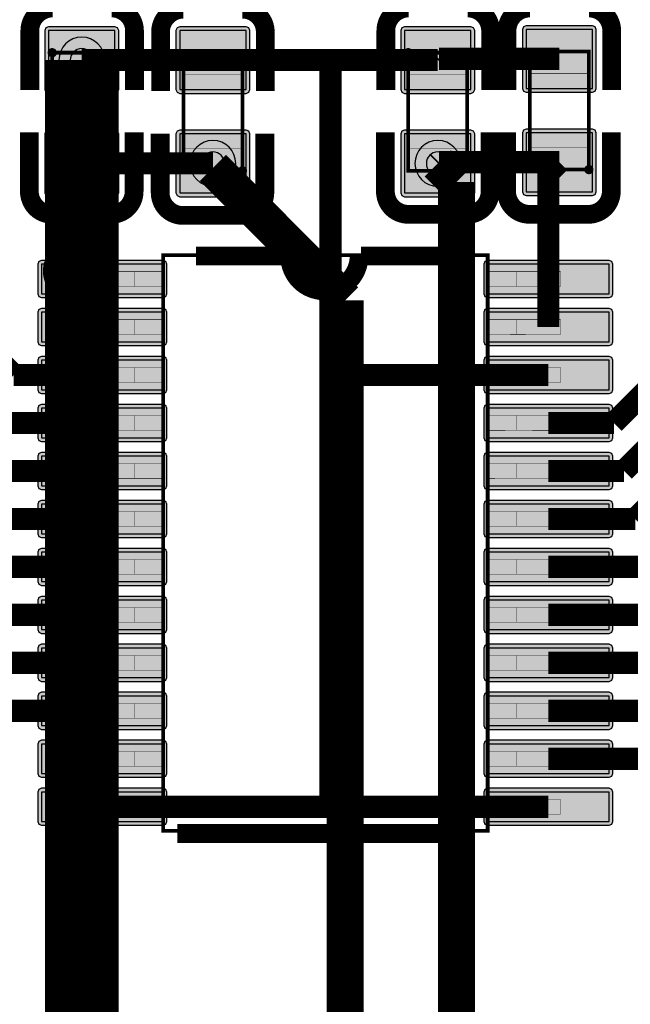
# Model space of a CAD drawing. Header units: millimetres. Extents: x -8 to 125, y -6 to 113.
# Tile 12 of 142: x 23.29 to 31.57, y 45.06 to 58.4. Entities that reach past the tile are written whole.
import ezdxf

# ---------------------------------------------------------------- set-up
doc = ezdxf.new("R2010")
doc.units = ezdxf.units.MM
for name, color, linetype, true_color in [('Component Marking Layer', 7, 'Continuous', 0x66ffcc), ('Component Shape Layer', 7, 'Continuous', 0x00cccc), ('Document Layer', 7, 'Continuous', 0xffffff), ('Hole Layer', 7, 'Continuous', 0x222222), ('Inner1', 7, 'Continuous', 0x999966), ('Multi-Layer', 7, 'Continuous', 0xc0c0c0), ('Pin Floating Layer', 7, 'Continuous', 0xff99ff), ('Pin Soldering Layer', 7, 'Continuous', 0xcc9999), ('Top Layer', 7, 'Continuous', 0xff0000), ('Top Paste Mask Layer', 7, 'Continuous', 0x808080), ('Top Silkscreen Layer', 7, 'Continuous', 0xffcc00), ('Top Solder Mask Layer', 7, 'Continuous', 0x800080)]:
    doc.layers.add(name, color=color, linetype=linetype, true_color=true_color)

msp = doc.modelspace()

# ---------------------------------------------------------------- hatches: boundary and pattern name
at = {"layer": 'Component Marking Layer'}
for points in [[(23.67, 57.95, 1), (23.79, 57.95, 1)], [(28.496, 57.95, 1), (28.616, 57.95, 1)], [(26.248, 56.35, 1), (26.368, 56.35, 1)], [(30.944, 56.366, 1), (31.064, 56.366, 1)], [(24.186, 55.208, 1), (24.306, 55.208, 1)]]:
    msp.add_hatch(color=256, dxfattribs=at).paths.add_polyline_path(points)
at = {"layer": 'Pin Floating Layer'}
for points in [[(24.844, 54.983), (24.844, 54.783), (25.244, 54.783), (25.244, 54.983)], [(30.02, 54.783), (30.02, 54.983), (29.62, 54.983), (29.62, 54.783)], [(24.844, 54.333), (24.844, 54.133), (25.244, 54.133), (25.244, 54.333)], [(30.02, 54.134), (30.02, 54.333), (29.62, 54.333), (29.62, 54.133)], [(24.844, 53.683), (24.844, 53.483), (25.244, 53.483), (25.244, 53.683)], [(30.02, 53.484), (30.02, 53.683), (29.62, 53.683), (29.62, 53.483)], [(24.844, 53.033), (24.844, 52.833), (25.244, 52.833), (25.244, 53.033)], [(30.02, 52.834), (30.02, 53.033), (29.62, 53.033), (29.62, 52.833)], [(24.844, 52.383), (24.844, 52.183), (25.244, 52.183), (25.244, 52.383)], [(30.02, 52.184), (30.02, 52.383), (29.62, 52.383), (29.62, 52.183)], [(24.844, 51.733), (24.844, 51.533), (25.244, 51.533), (25.244, 51.733)], [(30.02, 51.534), (30.02, 51.733), (29.62, 51.733), (29.62, 51.533)], [(24.844, 51.083), (24.844, 50.883), (25.244, 50.883), (25.244, 51.083)], [(30.02, 50.883), (30.02, 51.083), (29.62, 51.083), (29.62, 50.883)], [(24.844, 50.433), (24.844, 50.233), (25.244, 50.233), (25.244, 50.433)], [(30.02, 50.234), (30.02, 50.433), (29.62, 50.433), (29.62, 50.233)], [(24.844, 49.783), (24.844, 49.583), (25.244, 49.583), (25.244, 49.783)], [(30.02, 49.584), (30.02, 49.783), (29.62, 49.783), (29.62, 49.583)], [(24.844, 49.133), (24.844, 48.933), (25.244, 48.933), (25.244, 49.133)], [(30.02, 48.934), (30.02, 49.133), (29.62, 49.133), (29.62, 48.933)], [(24.844, 48.483), (24.844, 48.283), (25.244, 48.283), (25.244, 48.483)], [(30.02, 48.284), (30.02, 48.483), (29.62, 48.483), (29.62, 48.283)], [(24.844, 47.833), (24.844, 47.633), (25.244, 47.633), (25.244, 47.833)], [(30.02, 47.634), (30.02, 47.833), (29.62, 47.833), (29.62, 47.633)]]:
    msp.add_hatch(color=256, dxfattribs=at).paths.add_polyline_path(points)
at = {"layer": 'Pin Soldering Layer'}
for points in [[(23.73, 57.95), (24.53, 57.95), (24.53, 57.65), (23.73, 57.65)], [(26.308, 57.95), (25.508, 57.95), (25.508, 57.65), (26.308, 57.65)], [(28.556, 57.95), (29.356, 57.95), (29.356, 57.65), (28.556, 57.65)], [(31.004, 57.966), (30.204, 57.966), (30.204, 57.666), (31.004, 57.666)], [(23.73, 56.35), (24.53, 56.35), (24.53, 56.65), (23.73, 56.65)], [(26.308, 56.35), (25.508, 56.35), (25.508, 56.65), (26.308, 56.65)], [(28.556, 56.35), (29.356, 56.35), (29.356, 56.65), (28.556, 56.65)], [(31.004, 56.366), (30.204, 56.366), (30.204, 56.666), (31.004, 56.666)], [(24.846, 54.983), (24.846, 54.783), (24.246, 54.783), (24.246, 54.983)], [(30.018, 54.783), (30.018, 54.983), (30.618, 54.983), (30.618, 54.783)], [(24.846, 54.333), (24.846, 54.133), (24.246, 54.133), (24.246, 54.333)], [(30.018, 54.134), (30.018, 54.333), (30.618, 54.333), (30.618, 54.133)], [(24.846, 53.683), (24.846, 53.483), (24.246, 53.483), (24.246, 53.683)], [(30.018, 53.484), (30.018, 53.683), (30.618, 53.683), (30.618, 53.483)], [(24.846, 53.033), (24.846, 52.833), (24.246, 52.833), (24.246, 53.033)], [(30.018, 52.834), (30.018, 53.033), (30.618, 53.033), (30.618, 52.833)], [(24.846, 52.383), (24.846, 52.183), (24.246, 52.183), (24.246, 52.383)], [(30.018, 52.184), (30.018, 52.383), (30.618, 52.383), (30.618, 52.183)], [(24.846, 51.733), (24.846, 51.533), (24.246, 51.533), (24.246, 51.733)], [(30.018, 51.534), (30.018, 51.733), (30.618, 51.733), (30.618, 51.533)], [(24.846, 51.083), (24.846, 50.883), (24.246, 50.883), (24.246, 51.083)], [(30.018, 50.883), (30.018, 51.083), (30.618, 51.083), (30.618, 50.883)], [(24.846, 50.433), (24.846, 50.233), (24.246, 50.233), (24.246, 50.433)], [(30.018, 50.234), (30.018, 50.433), (30.618, 50.433), (30.618, 50.233)], [(24.846, 49.783), (24.846, 49.583), (24.246, 49.583), (24.246, 49.783)], [(30.018, 49.584), (30.018, 49.783), (30.618, 49.783), (30.618, 49.583)], [(24.846, 49.133), (24.846, 48.933), (24.246, 48.933), (24.246, 49.133)], [(30.018, 48.934), (30.018, 49.133), (30.618, 49.133), (30.618, 48.933)], [(24.846, 48.483), (24.846, 48.283), (24.246, 48.283), (24.246, 48.483)], [(30.018, 48.284), (30.018, 48.483), (30.618, 48.483), (30.618, 48.283)], [(24.846, 47.833), (24.846, 47.633), (24.246, 47.633), (24.246, 47.833)], [(30.018, 47.634), (30.018, 47.833), (30.618, 47.833), (30.618, 47.633)]]:
    msp.add_hatch(color=256, dxfattribs=at).paths.add_polyline_path(points)
at = {"layer": 'Top Layer'}
for points in [[(24.58, 58.25), (23.68, 58.25), (23.68, 57.45), (24.58, 57.45)], [(25.458, 57.45), (26.358, 57.45), (26.358, 58.25), (25.458, 58.25)], [(29.406, 58.25), (28.506, 58.25), (28.506, 57.45), (29.406, 57.45)], [(30.154, 57.466), (31.054, 57.466), (31.054, 58.266), (30.154, 58.266)], [(24.58, 56.85), (23.68, 56.85), (23.68, 56.05), (24.58, 56.05)], [(25.458, 56.05), (26.358, 56.05), (26.358, 56.85), (25.458, 56.85)], [(29.406, 56.85), (28.506, 56.85), (28.506, 56.05), (29.406, 56.05)], [(30.154, 56.066), (31.054, 56.066), (31.054, 56.866), (30.154, 56.866)], [(25.234, 55.083), (23.584, 55.083), (23.584, 54.683), (25.234, 54.683)], [(31.28, 55.083), (29.63, 55.083), (29.63, 54.683), (31.28, 54.683)], [(25.234, 54.433), (23.584, 54.433), (23.584, 54.033), (25.234, 54.033)], [(31.28, 54.433), (29.63, 54.433), (29.63, 54.033), (31.28, 54.033)], [(25.234, 53.783), (23.584, 53.783), (23.584, 53.383), (25.234, 53.383)], [(31.28, 53.783), (29.63, 53.783), (29.63, 53.383), (31.28, 53.383)], [(25.234, 53.133), (23.584, 53.133), (23.584, 52.733), (25.234, 52.733)], [(31.28, 53.133), (29.63, 53.133), (29.63, 52.733), (31.28, 52.733)], [(25.234, 52.483), (23.584, 52.483), (23.584, 52.083), (25.234, 52.083)], [(31.28, 52.483), (29.63, 52.483), (29.63, 52.083), (31.28, 52.083)], [(25.234, 51.833), (23.584, 51.833), (23.584, 51.433), (25.234, 51.433)], [(31.28, 51.833), (29.63, 51.833), (29.63, 51.433), (31.28, 51.433)], [(25.234, 51.183), (23.584, 51.183), (23.584, 50.783), (25.234, 50.783)], [(31.28, 51.183), (29.63, 51.183), (29.63, 50.783), (31.28, 50.783)], [(25.234, 50.533), (23.584, 50.533), (23.584, 50.133), (25.234, 50.133)], [(31.28, 50.533), (29.63, 50.533), (29.63, 50.133), (31.28, 50.133)], [(25.234, 49.883), (23.584, 49.883), (23.584, 49.483), (25.234, 49.483)], [(31.28, 49.883), (29.63, 49.883), (29.63, 49.483), (31.28, 49.483)], [(25.234, 49.233), (23.584, 49.233), (23.584, 48.833), (25.234, 48.833)], [(31.28, 49.233), (29.63, 49.233), (29.63, 48.833), (31.28, 48.833)], [(25.234, 48.583), (23.584, 48.583), (23.584, 48.183), (25.234, 48.183)], [(31.28, 48.583), (29.63, 48.583), (29.63, 48.183), (31.28, 48.183)], [(25.234, 47.933), (23.584, 47.933), (23.584, 47.533), (25.234, 47.533)], [(31.28, 47.933), (29.63, 47.933), (29.63, 47.533), (31.28, 47.533)]]:
    msp.add_hatch(color=256, dxfattribs=at).paths.add_polyline_path(points)
at = {"layer": 'Top Paste Mask Layer'}
for points in [[(24.58, 58.25), (23.68, 58.25), (23.68, 57.45), (24.58, 57.45)], [(25.458, 57.45), (26.358, 57.45), (26.358, 58.25), (25.458, 58.25)], [(29.406, 58.25), (28.506, 58.25), (28.506, 57.45), (29.406, 57.45)], [(30.154, 57.466), (31.054, 57.466), (31.054, 58.266), (30.154, 58.266)], [(24.58, 56.85), (23.68, 56.85), (23.68, 56.05), (24.58, 56.05)], [(25.458, 56.05), (26.358, 56.05), (26.358, 56.85), (25.458, 56.85)], [(29.406, 56.85), (28.506, 56.85), (28.506, 56.05), (29.406, 56.05)], [(30.154, 56.066), (31.054, 56.066), (31.054, 56.866), (30.154, 56.866)], [(25.234, 55.083), (23.584, 55.083), (23.584, 54.683), (25.234, 54.683)], [(31.28, 55.083), (29.63, 55.083), (29.63, 54.683), (31.28, 54.683)], [(25.234, 54.433), (23.584, 54.433), (23.584, 54.033), (25.234, 54.033)], [(31.28, 54.433), (29.63, 54.433), (29.63, 54.033), (31.28, 54.033)], [(25.234, 53.783), (23.584, 53.783), (23.584, 53.383), (25.234, 53.383)], [(31.28, 53.783), (29.63, 53.783), (29.63, 53.383), (31.28, 53.383)], [(25.234, 53.133), (23.584, 53.133), (23.584, 52.733), (25.234, 52.733)], [(31.28, 53.133), (29.63, 53.133), (29.63, 52.733), (31.28, 52.733)], [(25.234, 52.483), (23.584, 52.483), (23.584, 52.083), (25.234, 52.083)], [(31.28, 52.483), (29.63, 52.483), (29.63, 52.083), (31.28, 52.083)], [(25.234, 51.833), (23.584, 51.833), (23.584, 51.433), (25.234, 51.433)], [(31.28, 51.833), (29.63, 51.833), (29.63, 51.433), (31.28, 51.433)], [(25.234, 51.183), (23.584, 51.183), (23.584, 50.783), (25.234, 50.783)], [(31.28, 51.183), (29.63, 51.183), (29.63, 50.783), (31.28, 50.783)], [(25.234, 50.533), (23.584, 50.533), (23.584, 50.133), (25.234, 50.133)], [(31.28, 50.533), (29.63, 50.533), (29.63, 50.133), (31.28, 50.133)], [(25.234, 49.883), (23.584, 49.883), (23.584, 49.483), (25.234, 49.483)], [(31.28, 49.883), (29.63, 49.883), (29.63, 49.483), (31.28, 49.483)], [(25.234, 49.233), (23.584, 49.233), (23.584, 48.833), (25.234, 48.833)], [(31.28, 49.233), (29.63, 49.233), (29.63, 48.833), (31.28, 48.833)], [(25.234, 48.583), (23.584, 48.583), (23.584, 48.183), (25.234, 48.183)], [(31.28, 48.583), (29.63, 48.583), (29.63, 48.183), (31.28, 48.183)], [(25.234, 47.933), (23.584, 47.933), (23.584, 47.533), (25.234, 47.533)], [(31.28, 47.933), (29.63, 47.933), (29.63, 47.533), (31.28, 47.533)]]:
    msp.add_hatch(color=256, dxfattribs=at).paths.add_polyline_path(points)
at = {"layer": 'Top Solder Mask Layer'}
for points in [[(24.58, 58.301), (23.68, 58.301), (23.644, 58.286), (23.629, 58.25), (23.629, 57.45), (23.644, 57.414), (23.68, 57.399), (24.58, 57.399), (24.616, 57.414), (24.631, 57.45), (24.631, 58.25), (24.616, 58.286)], [(25.458, 57.399), (26.358, 57.399), (26.394, 57.414), (26.409, 57.45), (26.409, 58.25), (26.394, 58.286), (26.358, 58.301), (25.458, 58.301), (25.422, 58.286), (25.407, 58.25), (25.407, 57.45), (25.422, 57.414)], [(29.406, 58.301), (28.506, 58.301), (28.47, 58.286), (28.455, 58.25), (28.455, 57.45), (28.47, 57.414), (28.506, 57.399), (29.406, 57.399), (29.442, 57.414), (29.457, 57.45), (29.457, 58.25), (29.442, 58.286)], [(30.154, 57.415), (31.054, 57.415), (31.09, 57.43), (31.105, 57.466), (31.105, 58.266), (31.09, 58.302), (31.054, 58.316), (30.154, 58.316), (30.118, 58.302), (30.103, 58.266), (30.103, 57.466), (30.118, 57.43)], [(24.58, 56.901), (23.68, 56.901), (23.644, 56.886), (23.629, 56.85), (23.629, 56.05), (23.644, 56.014), (23.68, 55.999), (24.58, 55.999), (24.616, 56.014), (24.631, 56.05), (24.631, 56.85), (24.616, 56.886)], [(25.458, 55.999), (26.358, 55.999), (26.394, 56.014), (26.409, 56.05), (26.409, 56.85), (26.394, 56.886), (26.358, 56.901), (25.458, 56.901), (25.422, 56.886), (25.407, 56.85), (25.407, 56.05), (25.422, 56.014)], [(29.406, 56.901), (28.506, 56.901), (28.47, 56.886), (28.455, 56.85), (28.455, 56.05), (28.47, 56.014), (28.506, 55.999), (29.406, 55.999), (29.442, 56.014), (29.457, 56.05), (29.457, 56.85), (29.442, 56.886)], [(30.154, 56.015), (31.054, 56.015), (31.09, 56.03), (31.105, 56.066), (31.105, 56.866), (31.09, 56.902), (31.054, 56.916), (30.154, 56.916), (30.118, 56.902), (30.103, 56.866), (30.103, 56.066), (30.118, 56.03)], [(25.234, 55.134), (23.584, 55.134), (23.549, 55.119), (23.534, 55.083), (23.534, 54.683), (23.549, 54.647), (23.584, 54.632), (25.234, 54.632), (25.27, 54.647), (25.285, 54.683), (25.285, 55.083), (25.27, 55.119)], [(31.28, 55.134), (29.63, 55.134), (29.594, 55.119), (29.579, 55.083), (29.579, 54.683), (29.594, 54.647), (29.63, 54.632), (31.28, 54.632), (31.316, 54.647), (31.33, 54.683), (31.33, 55.083), (31.316, 55.119)], [(25.234, 54.484), (23.584, 54.484), (23.549, 54.469), (23.534, 54.433), (23.534, 54.033), (23.549, 53.997), (23.584, 53.982), (25.234, 53.982), (25.27, 53.997), (25.285, 54.033), (25.285, 54.433), (25.27, 54.469)], [(31.28, 54.484), (29.63, 54.484), (29.594, 54.469), (29.579, 54.433), (29.579, 54.033), (29.594, 53.997), (29.63, 53.982), (31.28, 53.982), (31.316, 53.997), (31.33, 54.033), (31.33, 54.433), (31.316, 54.469)], [(25.234, 53.834), (23.584, 53.834), (23.549, 53.819), (23.534, 53.783), (23.534, 53.383), (23.549, 53.347), (23.584, 53.332), (25.234, 53.332), (25.27, 53.347), (25.285, 53.383), (25.285, 53.783), (25.27, 53.819)], [(31.28, 53.834), (29.63, 53.834), (29.594, 53.819), (29.579, 53.783), (29.579, 53.383), (29.594, 53.347), (29.63, 53.332), (31.28, 53.332), (31.316, 53.347), (31.33, 53.383), (31.33, 53.783), (31.316, 53.819)], [(25.234, 53.184), (23.584, 53.184), (23.549, 53.169), (23.534, 53.133), (23.534, 52.733), (23.549, 52.697), (23.584, 52.682), (25.234, 52.682), (25.27, 52.697), (25.285, 52.733), (25.285, 53.133), (25.27, 53.169)], [(31.28, 53.184), (29.63, 53.184), (29.594, 53.169), (29.579, 53.133), (29.579, 52.733), (29.594, 52.697), (29.63, 52.682), (31.28, 52.682), (31.316, 52.697), (31.33, 52.733), (31.33, 53.133), (31.316, 53.169)], [(25.234, 52.534), (23.584, 52.534), (23.549, 52.519), (23.534, 52.483), (23.534, 52.083), (23.549, 52.047), (23.584, 52.032), (25.234, 52.032), (25.27, 52.047), (25.285, 52.083), (25.285, 52.483), (25.27, 52.519)], [(31.28, 52.534), (29.63, 52.534), (29.594, 52.519), (29.579, 52.483), (29.579, 52.083), (29.594, 52.047), (29.63, 52.032), (31.28, 52.032), (31.316, 52.047), (31.33, 52.083), (31.33, 52.483), (31.316, 52.519)], [(25.234, 51.884), (23.584, 51.884), (23.549, 51.869), (23.534, 51.833), (23.534, 51.433), (23.549, 51.397), (23.584, 51.382), (25.234, 51.382), (25.27, 51.397), (25.285, 51.433), (25.285, 51.833), (25.27, 51.869)], [(31.28, 51.884), (29.63, 51.884), (29.594, 51.869), (29.579, 51.833), (29.579, 51.433), (29.594, 51.397), (29.63, 51.382), (31.28, 51.382), (31.316, 51.397), (31.33, 51.433), (31.33, 51.833), (31.316, 51.869)], [(25.234, 51.234), (23.584, 51.234), (23.549, 51.219), (23.534, 51.183), (23.534, 50.783), (23.549, 50.747), (23.584, 50.732), (25.234, 50.732), (25.27, 50.747), (25.285, 50.783), (25.285, 51.183), (25.27, 51.219)], [(31.28, 51.234), (29.63, 51.234), (29.594, 51.219), (29.579, 51.183), (29.579, 50.783), (29.594, 50.747), (29.63, 50.732), (31.28, 50.732), (31.316, 50.747), (31.33, 50.783), (31.33, 51.183), (31.316, 51.219)], [(25.234, 50.584), (23.584, 50.584), (23.549, 50.569), (23.534, 50.533), (23.534, 50.133), (23.549, 50.097), (23.584, 50.082), (25.234, 50.082), (25.27, 50.097), (25.285, 50.133), (25.285, 50.533), (25.27, 50.569)], [(31.28, 50.584), (29.63, 50.584), (29.594, 50.569), (29.579, 50.533), (29.579, 50.133), (29.594, 50.097), (29.63, 50.082), (31.28, 50.082), (31.316, 50.097), (31.33, 50.133), (31.33, 50.533), (31.316, 50.569)], [(25.234, 49.934), (23.584, 49.934), (23.549, 49.919), (23.534, 49.883), (23.534, 49.483), (23.549, 49.447), (23.584, 49.432), (25.234, 49.432), (25.27, 49.447), (25.285, 49.483), (25.285, 49.883), (25.27, 49.919)], [(31.28, 49.934), (29.63, 49.934), (29.594, 49.919), (29.579, 49.883), (29.579, 49.483), (29.594, 49.447), (29.63, 49.432), (31.28, 49.432), (31.316, 49.447), (31.33, 49.483), (31.33, 49.883), (31.316, 49.919)], [(25.234, 49.284), (23.584, 49.284), (23.549, 49.269), (23.534, 49.233), (23.534, 48.833), (23.549, 48.797), (23.584, 48.782), (25.234, 48.782), (25.27, 48.797), (25.285, 48.833), (25.285, 49.233), (25.27, 49.269)], [(31.28, 49.284), (29.63, 49.284), (29.594, 49.269), (29.579, 49.233), (29.579, 48.833), (29.594, 48.797), (29.63, 48.782), (31.28, 48.782), (31.316, 48.797), (31.33, 48.833), (31.33, 49.233), (31.316, 49.269)], [(25.234, 48.634), (23.584, 48.634), (23.549, 48.619), (23.534, 48.583), (23.534, 48.183), (23.549, 48.147), (23.584, 48.132), (25.234, 48.132), (25.27, 48.147), (25.285, 48.183), (25.285, 48.583), (25.27, 48.619)], [(31.28, 48.634), (29.63, 48.634), (29.594, 48.619), (29.579, 48.583), (29.579, 48.183), (29.594, 48.147), (29.63, 48.132), (31.28, 48.132), (31.316, 48.147), (31.33, 48.183), (31.33, 48.583), (31.316, 48.619)], [(25.234, 47.984), (23.584, 47.984), (23.549, 47.969), (23.534, 47.933), (23.534, 47.533), (23.549, 47.497), (23.584, 47.482), (25.234, 47.482), (25.27, 47.497), (25.285, 47.533), (25.285, 47.933), (25.27, 47.969)], [(31.28, 47.984), (29.63, 47.984), (29.594, 47.969), (29.579, 47.933), (29.579, 47.533), (29.594, 47.497), (29.63, 47.482), (31.28, 47.482), (31.316, 47.497), (31.33, 47.533), (31.33, 47.933), (31.316, 47.969)]]:
    msp.add_hatch(color=256, dxfattribs=at).paths.add_polyline_path(points)

# ---------------------------------------------------------------- linework, layer by layer
at = {"layer": 'Component Marking Layer', "const_width": 0.00508}
for points in [[(23.67, 57.95, 1), (23.79, 57.95, 1)], [(28.496, 57.95, 1), (28.616, 57.95, 1)], [(26.248, 56.35, 1), (26.368, 56.35, 1)], [(30.944, 56.366, 1), (31.064, 56.366, 1)], [(24.186, 55.208, 1), (24.306, 55.208, 1)]]:
    msp.add_lwpolyline(points, format="xyb", close=True, dxfattribs=at)
at = {"layer": 'Component Shape Layer', "const_width": 0.0508}
for points in [[(23.73, 57.95), (24.53, 57.95), (24.53, 56.35), (23.73, 56.35)], [(23.73, 57.95), (24.53, 57.95), (24.53, 56.35), (23.73, 56.35)], [(26.308, 56.35), (25.508, 56.35), (25.508, 57.95), (26.308, 57.95)], [(26.308, 56.35), (25.508, 56.35), (25.508, 57.95), (26.308, 57.95)], [(28.556, 57.95), (29.356, 57.95), (29.356, 56.35), (28.556, 56.35)], [(28.556, 57.95), (29.356, 57.95), (29.356, 56.35), (28.556, 56.35)], [(31.004, 56.366), (30.204, 56.366), (30.204, 57.966), (31.004, 57.966)], [(31.004, 56.366), (30.204, 56.366), (30.204, 57.966), (31.004, 57.966)], [(29.632, 55.208), (29.632, 47.408), (25.232, 47.408), (25.232, 55.208)], [(29.632, 55.208), (29.632, 47.408), (25.232, 47.408), (25.232, 55.208)]]:
    msp.add_lwpolyline(points, close=True, dxfattribs=at)
at = {"layer": 'Document Layer', "const_width": 0.4}
msp.add_lwpolyline([(23.803, 54.991, 1), (24.203, 54.991, 1)], format="xyb", close=True, dxfattribs=at)
msp.add_lwpolyline([(23.803, 54.991, 1), (24.203, 54.991, 1)], format="xyb", close=True, dxfattribs=at)
at = {"layer": 'Hole Layer'}
for points in [[(23.975, 57.85, 1), (24.285, 57.85, 1)], [(25.753, 56.45, 1), (26.063, 56.45, 1)], [(28.801, 56.45, 1), (29.111, 56.45, 1)]]:
    msp.add_lwpolyline(points, format="xyb", close=True, dxfattribs=at)
at = {"layer": 'Inner1'}
for points, const_width in [([(24.13, 40.386), (24.13, 57.85)], 1), ([(28.956, 56.45), (29.21, 56.196)], 0.5), ([(27.702, 54.594), (25.908, 56.388)], 0.5), ([(29.21, 38.983), (29.21, 56.196)], 0.5), ([(27.702, 39.031), (27.702, 54.594)], 0.5)]:
    msp.add_lwpolyline(points, dxfattribs=dict(at, const_width=const_width))
at = {"layer": 'Multi-Layer'}
for points in [[(23.82, 57.85, 1), (24.44, 57.85, 1)], [(25.598, 56.45, 1), (26.218, 56.45, 1)], [(28.646, 56.45, 1), (29.266, 56.45, 1)]]:
    msp.add_lwpolyline(points, format="xyb", close=True, dxfattribs=at)
at = {"layer": 'Pin Floating Layer', "const_width": 0.00508}
for points in [[(24.844, 54.983), (24.844, 54.783), (25.244, 54.783), (25.244, 54.983)], [(24.844, 54.983), (24.844, 54.783), (25.244, 54.783), (25.244, 54.983)], [(30.02, 54.783), (30.02, 54.983), (29.62, 54.983), (29.62, 54.783)], [(30.02, 54.783), (30.02, 54.983), (29.62, 54.983), (29.62, 54.783)], [(24.844, 54.333), (24.844, 54.133), (25.244, 54.133), (25.244, 54.333)], [(24.844, 54.333), (24.844, 54.133), (25.244, 54.133), (25.244, 54.333)], [(30.02, 54.134), (30.02, 54.333), (29.62, 54.333), (29.62, 54.133)], [(30.02, 54.134), (30.02, 54.333), (29.62, 54.333), (29.62, 54.133)], [(24.844, 53.683), (24.844, 53.483), (25.244, 53.483), (25.244, 53.683)], [(24.844, 53.683), (24.844, 53.483), (25.244, 53.483), (25.244, 53.683)], [(30.02, 53.484), (30.02, 53.683), (29.62, 53.683), (29.62, 53.483)], [(30.02, 53.484), (30.02, 53.683), (29.62, 53.683), (29.62, 53.483)], [(24.844, 53.033), (24.844, 52.833), (25.244, 52.833), (25.244, 53.033)], [(24.844, 53.033), (24.844, 52.833), (25.244, 52.833), (25.244, 53.033)], [(30.02, 52.834), (30.02, 53.033), (29.62, 53.033), (29.62, 52.833)], [(30.02, 52.834), (30.02, 53.033), (29.62, 53.033), (29.62, 52.833)], [(24.844, 52.383), (24.844, 52.183), (25.244, 52.183), (25.244, 52.383)], [(24.844, 52.383), (24.844, 52.183), (25.244, 52.183), (25.244, 52.383)], [(30.02, 52.184), (30.02, 52.383), (29.62, 52.383), (29.62, 52.183)], [(30.02, 52.184), (30.02, 52.383), (29.62, 52.383), (29.62, 52.183)], [(24.844, 51.733), (24.844, 51.533), (25.244, 51.533), (25.244, 51.733)], [(24.844, 51.733), (24.844, 51.533), (25.244, 51.533), (25.244, 51.733)], [(30.02, 51.534), (30.02, 51.733), (29.62, 51.733), (29.62, 51.533)], [(30.02, 51.534), (30.02, 51.733), (29.62, 51.733), (29.62, 51.533)], [(24.844, 51.083), (24.844, 50.883), (25.244, 50.883), (25.244, 51.083)], [(24.844, 51.083), (24.844, 50.883), (25.244, 50.883), (25.244, 51.083)], [(30.02, 50.883), (30.02, 51.083), (29.62, 51.083), (29.62, 50.883)], [(30.02, 50.883), (30.02, 51.083), (29.62, 51.083), (29.62, 50.883)], [(24.844, 50.433), (24.844, 50.233), (25.244, 50.233), (25.244, 50.433)], [(24.844, 50.433), (24.844, 50.233), (25.244, 50.233), (25.244, 50.433)], [(30.02, 50.234), (30.02, 50.433), (29.62, 50.433), (29.62, 50.233)], [(30.02, 50.234), (30.02, 50.433), (29.62, 50.433), (29.62, 50.233)], [(24.844, 49.783), (24.844, 49.583), (25.244, 49.583), (25.244, 49.783)], [(24.844, 49.783), (24.844, 49.583), (25.244, 49.583), (25.244, 49.783)], [(30.02, 49.584), (30.02, 49.783), (29.62, 49.783), (29.62, 49.583)], [(30.02, 49.584), (30.02, 49.783), (29.62, 49.783), (29.62, 49.583)], [(24.844, 49.133), (24.844, 48.933), (25.244, 48.933), (25.244, 49.133)], [(24.844, 49.133), (24.844, 48.933), (25.244, 48.933), (25.244, 49.133)], [(30.02, 48.934), (30.02, 49.133), (29.62, 49.133), (29.62, 48.933)], [(30.02, 48.934), (30.02, 49.133), (29.62, 49.133), (29.62, 48.933)], [(24.844, 48.483), (24.844, 48.283), (25.244, 48.283), (25.244, 48.483)], [(24.844, 48.483), (24.844, 48.283), (25.244, 48.283), (25.244, 48.483)], [(30.02, 48.284), (30.02, 48.483), (29.62, 48.483), (29.62, 48.283)], [(30.02, 48.284), (30.02, 48.483), (29.62, 48.483), (29.62, 48.283)], [(24.844, 47.833), (24.844, 47.633), (25.244, 47.633), (25.244, 47.833)], [(24.844, 47.833), (24.844, 47.633), (25.244, 47.633), (25.244, 47.833)], [(30.02, 47.634), (30.02, 47.833), (29.62, 47.833), (29.62, 47.633)], [(30.02, 47.634), (30.02, 47.833), (29.62, 47.833), (29.62, 47.633)]]:
    msp.add_lwpolyline(points, close=True, dxfattribs=at)
at = {"layer": 'Pin Soldering Layer', "const_width": 0.00508}
for points in [[(23.73, 57.95), (24.53, 57.95), (24.53, 57.65), (23.73, 57.65)], [(23.73, 57.95), (24.53, 57.95), (24.53, 57.65), (23.73, 57.65)], [(26.308, 57.95), (25.508, 57.95), (25.508, 57.65), (26.308, 57.65)], [(26.308, 57.95), (25.508, 57.95), (25.508, 57.65), (26.308, 57.65)], [(28.556, 57.95), (29.356, 57.95), (29.356, 57.65), (28.556, 57.65)], [(28.556, 57.95), (29.356, 57.95), (29.356, 57.65), (28.556, 57.65)], [(31.004, 57.966), (30.204, 57.966), (30.204, 57.666), (31.004, 57.666)], [(31.004, 57.966), (30.204, 57.966), (30.204, 57.666), (31.004, 57.666)], [(23.73, 56.35), (24.53, 56.35), (24.53, 56.65), (23.73, 56.65)], [(23.73, 56.35), (24.53, 56.35), (24.53, 56.65), (23.73, 56.65)], [(26.308, 56.35), (25.508, 56.35), (25.508, 56.65), (26.308, 56.65)], [(26.308, 56.35), (25.508, 56.35), (25.508, 56.65), (26.308, 56.65)], [(28.556, 56.35), (29.356, 56.35), (29.356, 56.65), (28.556, 56.65)], [(28.556, 56.35), (29.356, 56.35), (29.356, 56.65), (28.556, 56.65)], [(31.004, 56.366), (30.204, 56.366), (30.204, 56.666), (31.004, 56.666)], [(31.004, 56.366), (30.204, 56.366), (30.204, 56.666), (31.004, 56.666)], [(24.846, 54.983), (24.846, 54.783), (24.246, 54.783), (24.246, 54.983)], [(24.846, 54.983), (24.846, 54.783), (24.246, 54.783), (24.246, 54.983)], [(30.018, 54.783), (30.018, 54.983), (30.618, 54.983), (30.618, 54.783)], [(30.018, 54.783), (30.018, 54.983), (30.618, 54.983), (30.618, 54.783)], [(24.846, 54.333), (24.846, 54.133), (24.246, 54.133), (24.246, 54.333)], [(24.846, 54.333), (24.846, 54.133), (24.246, 54.133), (24.246, 54.333)], [(30.018, 54.134), (30.018, 54.333), (30.618, 54.333), (30.618, 54.133)], [(30.018, 54.134), (30.018, 54.333), (30.618, 54.333), (30.618, 54.133)], [(24.846, 53.683), (24.846, 53.483), (24.246, 53.483), (24.246, 53.683)], [(24.846, 53.683), (24.846, 53.483), (24.246, 53.483), (24.246, 53.683)], [(30.018, 53.484), (30.018, 53.683), (30.618, 53.683), (30.618, 53.483)], [(30.018, 53.484), (30.018, 53.683), (30.618, 53.683), (30.618, 53.483)], [(24.846, 53.033), (24.846, 52.833), (24.246, 52.833), (24.246, 53.033)], [(24.846, 53.033), (24.846, 52.833), (24.246, 52.833), (24.246, 53.033)], [(30.018, 52.834), (30.018, 53.033), (30.618, 53.033), (30.618, 52.833)], [(30.018, 52.834), (30.018, 53.033), (30.618, 53.033), (30.618, 52.833)], [(24.846, 52.383), (24.846, 52.183), (24.246, 52.183), (24.246, 52.383)], [(24.846, 52.383), (24.846, 52.183), (24.246, 52.183), (24.246, 52.383)], [(30.018, 52.184), (30.018, 52.383), (30.618, 52.383), (30.618, 52.183)], [(30.018, 52.184), (30.018, 52.383), (30.618, 52.383), (30.618, 52.183)], [(24.846, 51.733), (24.846, 51.533), (24.246, 51.533), (24.246, 51.733)], [(24.846, 51.733), (24.846, 51.533), (24.246, 51.533), (24.246, 51.733)], [(30.018, 51.534), (30.018, 51.733), (30.618, 51.733), (30.618, 51.533)], [(30.018, 51.534), (30.018, 51.733), (30.618, 51.733), (30.618, 51.533)], [(24.846, 51.083), (24.846, 50.883), (24.246, 50.883), (24.246, 51.083)], [(24.846, 51.083), (24.846, 50.883), (24.246, 50.883), (24.246, 51.083)], [(30.018, 50.883), (30.018, 51.083), (30.618, 51.083), (30.618, 50.883)], [(30.018, 50.883), (30.018, 51.083), (30.618, 51.083), (30.618, 50.883)], [(24.846, 50.433), (24.846, 50.233), (24.246, 50.233), (24.246, 50.433)], [(24.846, 50.433), (24.846, 50.233), (24.246, 50.233), (24.246, 50.433)], [(30.018, 50.234), (30.018, 50.433), (30.618, 50.433), (30.618, 50.233)], [(30.018, 50.234), (30.018, 50.433), (30.618, 50.433), (30.618, 50.233)], [(24.846, 49.783), (24.846, 49.583), (24.246, 49.583), (24.246, 49.783)], [(24.846, 49.783), (24.846, 49.583), (24.246, 49.583), (24.246, 49.783)], [(30.018, 49.584), (30.018, 49.783), (30.618, 49.783), (30.618, 49.583)], [(30.018, 49.584), (30.018, 49.783), (30.618, 49.783), (30.618, 49.583)], [(24.846, 49.133), (24.846, 48.933), (24.246, 48.933), (24.246, 49.133)], [(24.846, 49.133), (24.846, 48.933), (24.246, 48.933), (24.246, 49.133)], [(30.018, 48.934), (30.018, 49.133), (30.618, 49.133), (30.618, 48.933)], [(30.018, 48.934), (30.018, 49.133), (30.618, 49.133), (30.618, 48.933)], [(24.846, 48.483), (24.846, 48.283), (24.246, 48.283), (24.246, 48.483)], [(24.846, 48.483), (24.846, 48.283), (24.246, 48.283), (24.246, 48.483)], [(30.018, 48.284), (30.018, 48.483), (30.618, 48.483), (30.618, 48.283)], [(30.018, 48.284), (30.018, 48.483), (30.618, 48.483), (30.618, 48.283)], [(24.846, 47.833), (24.846, 47.633), (24.246, 47.633), (24.246, 47.833)], [(24.846, 47.833), (24.846, 47.633), (24.246, 47.633), (24.246, 47.833)], [(30.018, 47.634), (30.018, 47.833), (30.618, 47.833), (30.618, 47.633)], [(30.018, 47.634), (30.018, 47.833), (30.618, 47.833), (30.618, 47.633)]]:
    msp.add_lwpolyline(points, close=True, dxfattribs=at)
at = {"layer": 'Top Layer'}
for points in [[(24.58, 58.25), (23.68, 58.25), (23.68, 57.45), (24.58, 57.45)], [(25.458, 57.45), (26.358, 57.45), (26.358, 58.25), (25.458, 58.25)], [(29.406, 58.25), (28.506, 58.25), (28.506, 57.45), (29.406, 57.45)], [(30.154, 57.466), (31.054, 57.466), (31.054, 58.266), (30.154, 58.266)], [(24.58, 56.85), (23.68, 56.85), (23.68, 56.05), (24.58, 56.05)], [(25.458, 56.05), (26.358, 56.05), (26.358, 56.85), (25.458, 56.85)], [(29.406, 56.85), (28.506, 56.85), (28.506, 56.05), (29.406, 56.05)], [(30.154, 56.066), (31.054, 56.066), (31.054, 56.866), (30.154, 56.866)], [(25.234, 55.083), (23.584, 55.083), (23.584, 54.683), (25.234, 54.683)], [(31.28, 55.083), (29.63, 55.083), (29.63, 54.683), (31.28, 54.683)], [(25.234, 54.433), (23.584, 54.433), (23.584, 54.033), (25.234, 54.033)], [(31.28, 54.433), (29.63, 54.433), (29.63, 54.033), (31.28, 54.033)], [(25.234, 53.783), (23.584, 53.783), (23.584, 53.383), (25.234, 53.383)], [(31.28, 53.783), (29.63, 53.783), (29.63, 53.383), (31.28, 53.383)], [(25.234, 53.133), (23.584, 53.133), (23.584, 52.733), (25.234, 52.733)], [(31.28, 53.133), (29.63, 53.133), (29.63, 52.733), (31.28, 52.733)], [(25.234, 52.483), (23.584, 52.483), (23.584, 52.083), (25.234, 52.083)], [(31.28, 52.483), (29.63, 52.483), (29.63, 52.083), (31.28, 52.083)], [(25.234, 51.833), (23.584, 51.833), (23.584, 51.433), (25.234, 51.433)], [(31.28, 51.833), (29.63, 51.833), (29.63, 51.433), (31.28, 51.433)], [(25.234, 51.183), (23.584, 51.183), (23.584, 50.783), (25.234, 50.783)], [(31.28, 51.183), (29.63, 51.183), (29.63, 50.783), (31.28, 50.783)], [(25.234, 50.533), (23.584, 50.533), (23.584, 50.133), (25.234, 50.133)], [(31.28, 50.533), (29.63, 50.533), (29.63, 50.133), (31.28, 50.133)], [(25.234, 49.883), (23.584, 49.883), (23.584, 49.483), (25.234, 49.483)], [(31.28, 49.883), (29.63, 49.883), (29.63, 49.483), (31.28, 49.483)], [(25.234, 49.233), (23.584, 49.233), (23.584, 48.833), (25.234, 48.833)], [(31.28, 49.233), (29.63, 49.233), (29.63, 48.833), (31.28, 48.833)], [(25.234, 48.583), (23.584, 48.583), (23.584, 48.183), (25.234, 48.183)], [(31.28, 48.583), (29.63, 48.583), (29.63, 48.183), (31.28, 48.183)], [(25.234, 47.933), (23.584, 47.933), (23.584, 47.533), (25.234, 47.533)], [(31.28, 47.933), (29.63, 47.933), (29.63, 47.533), (31.28, 47.533)]]:
    msp.add_lwpolyline(points, close=True, dxfattribs=at)
at = {"layer": 'Top Layer', "const_width": 0.3}
for points in [[(25.908, 57.85), (24.13, 57.85)], [(25.908, 57.85), (27.501, 57.85)], [(27.501, 57.85), (28.956, 57.85)], [(27.501, 57.85), (27.501, 53.626)], [(28.972, 57.866), (28.956, 57.85)], [(30.604, 57.866), (28.972, 57.866)], [(25.908, 56.45), (24.13, 56.45)], [(24.13, 55.162), (24.13, 56.45)], [(28.972, 56.466), (28.956, 56.45)], [(30.604, 56.466), (28.972, 56.466)], [(30.455, 56.316), (30.604, 56.466)], [(30.455, 54.883), (30.455, 56.316)], [(21.59, 55.202), (23.209, 53.583)], [(24.409, 54.883), (24.13, 55.162)], [(24.409, 54.233), (24.409, 54.883)], [(30.455, 54.233), (30.455, 54.883)], [(34.103, 54.102), (31.633, 51.633)], [(31.343, 52.933), (32.258, 53.848)], [(31.48, 52.283), (33.02, 53.823)], [(27.544, 53.583), (27.501, 53.626)], [(27.501, 53.626), (27.501, 47.764)], [(23.209, 53.583), (24.409, 53.583)], [(30.455, 53.583), (27.544, 53.583)], [(22.505, 52.933), (24.409, 52.933)], [(30.455, 52.933), (31.343, 52.933)], [(22.139, 52.283), (24.409, 52.283)], [(30.455, 52.283), (31.48, 52.283)], [(21.336, 51.633), (24.409, 51.633)], [(31.633, 51.633), (30.455, 51.633)], [(19.874, 50.983), (24.409, 50.983)], [(30.455, 50.983), (32.187, 50.983)], [(21.368, 50.333), (24.409, 50.333)], [(30.455, 50.333), (33.02, 50.333)], [(22.251, 49.683), (24.409, 49.683)], [(34.899, 49.683), (30.455, 49.683)], [(22.871, 49.033), (24.409, 49.033)], [(30.455, 49.033), (33.009, 49.033)], [(24.409, 47.733), (24.409, 48.383)], [(30.455, 48.383), (32.004, 48.383)], [(27.501, 47.764), (27.47, 47.733)], [(24.409, 47.733), (27.47, 47.733)], [(30.455, 47.733), (27.47, 47.733)]]:
    msp.add_lwpolyline(points, dxfattribs=at)
at = {"layer": 'Top Paste Mask Layer'}
for points in [[(24.58, 58.25), (23.68, 58.25), (23.68, 57.45), (24.58, 57.45)], [(25.458, 57.45), (26.358, 57.45), (26.358, 58.25), (25.458, 58.25)], [(29.406, 58.25), (28.506, 58.25), (28.506, 57.45), (29.406, 57.45)], [(30.154, 57.466), (31.054, 57.466), (31.054, 58.266), (30.154, 58.266)], [(24.58, 56.85), (23.68, 56.85), (23.68, 56.05), (24.58, 56.05)], [(25.458, 56.05), (26.358, 56.05), (26.358, 56.85), (25.458, 56.85)], [(29.406, 56.85), (28.506, 56.85), (28.506, 56.05), (29.406, 56.05)], [(30.154, 56.066), (31.054, 56.066), (31.054, 56.866), (30.154, 56.866)], [(25.234, 55.083), (23.584, 55.083), (23.584, 54.683), (25.234, 54.683)], [(31.28, 55.083), (29.63, 55.083), (29.63, 54.683), (31.28, 54.683)], [(25.234, 54.433), (23.584, 54.433), (23.584, 54.033), (25.234, 54.033)], [(31.28, 54.433), (29.63, 54.433), (29.63, 54.033), (31.28, 54.033)], [(25.234, 53.783), (23.584, 53.783), (23.584, 53.383), (25.234, 53.383)], [(31.28, 53.783), (29.63, 53.783), (29.63, 53.383), (31.28, 53.383)], [(25.234, 53.133), (23.584, 53.133), (23.584, 52.733), (25.234, 52.733)], [(31.28, 53.133), (29.63, 53.133), (29.63, 52.733), (31.28, 52.733)], [(25.234, 52.483), (23.584, 52.483), (23.584, 52.083), (25.234, 52.083)], [(31.28, 52.483), (29.63, 52.483), (29.63, 52.083), (31.28, 52.083)], [(25.234, 51.833), (23.584, 51.833), (23.584, 51.433), (25.234, 51.433)], [(31.28, 51.833), (29.63, 51.833), (29.63, 51.433), (31.28, 51.433)], [(25.234, 51.183), (23.584, 51.183), (23.584, 50.783), (25.234, 50.783)], [(31.28, 51.183), (29.63, 51.183), (29.63, 50.783), (31.28, 50.783)], [(25.234, 50.533), (23.584, 50.533), (23.584, 50.133), (25.234, 50.133)], [(31.28, 50.533), (29.63, 50.533), (29.63, 50.133), (31.28, 50.133)], [(25.234, 49.883), (23.584, 49.883), (23.584, 49.483), (25.234, 49.483)], [(31.28, 49.883), (29.63, 49.883), (29.63, 49.483), (31.28, 49.483)], [(25.234, 49.233), (23.584, 49.233), (23.584, 48.833), (25.234, 48.833)], [(31.28, 49.233), (29.63, 49.233), (29.63, 48.833), (31.28, 48.833)], [(25.234, 48.583), (23.584, 48.583), (23.584, 48.183), (25.234, 48.183)], [(31.28, 48.583), (29.63, 48.583), (29.63, 48.183), (31.28, 48.183)], [(25.234, 47.933), (23.584, 47.933), (23.584, 47.533), (25.234, 47.533)], [(31.28, 47.933), (29.63, 47.933), (29.63, 47.533), (31.28, 47.533)]]:
    msp.add_lwpolyline(points, close=True, dxfattribs=at)
at = {"layer": 'Top Silkscreen Layer', "const_width": 0.254}
for points in [[(23.426, 58.246, -0.414239), (23.736, 58.556)], [(23.426, 58.246, -0.414239), (23.736, 58.556)], [(24.536, 58.556, -0.414214), (24.845, 58.246)], [(24.536, 58.556, -0.414214), (24.845, 58.246)], [(25.198, 58.23, -0.414239), (25.508, 58.54)], [(25.198, 58.23, -0.414239), (25.508, 58.54)], [(26.308, 58.54, -0.414214), (26.618, 58.23)], [(26.308, 58.54, -0.414214), (26.618, 58.23)], [(28.252, 58.246, -0.414239), (28.562, 58.556)], [(28.252, 58.246, -0.414239), (28.562, 58.556)], [(29.362, 58.556, -0.414214), (29.672, 58.246)], [(29.362, 58.556, -0.414214), (29.672, 58.246)], [(29.894, 58.246, -0.414239), (30.204, 58.556)], [(29.894, 58.246, -0.414239), (30.204, 58.556)], [(31.004, 58.556, -0.414214), (31.314, 58.246)], [(31.004, 58.556, -0.414214), (31.314, 58.246)], [(23.73, 55.76, -0.414214), (23.42, 56.07)], [(23.73, 55.76, -0.414214), (23.42, 56.07)], [(24.84, 56.07, -0.414239), (24.53, 55.76)], [(24.84, 56.07, -0.414239), (24.53, 55.76)], [(25.502, 55.745, -0.414214), (25.193, 56.054)], [(25.502, 55.745, -0.414214), (25.193, 56.054)], [(26.612, 56.054, -0.414239), (26.302, 55.745)], [(26.612, 56.054, -0.414239), (26.302, 55.745)], [(28.556, 55.76, -0.414214), (28.246, 56.07)], [(28.556, 55.76, -0.414214), (28.246, 56.07)], [(29.666, 56.07, -0.414239), (29.356, 55.76)], [(29.666, 56.07, -0.414239), (29.356, 55.76)], [(30.198, 55.76, -0.414214), (29.889, 56.07)], [(30.198, 55.76, -0.414214), (29.889, 56.07)], [(31.308, 56.07, -0.414239), (30.998, 55.76)], [(31.308, 56.07, -0.414239), (30.998, 55.76)], [(27.889, 55.194, -1), (26.949, 55.194)], [(27.889, 55.194, -1), (26.949, 55.194)]]:
    msp.add_lwpolyline(points, format="xyb", dxfattribs=at)
for points in [[(23.426, 57.446), (23.426, 58.246)], [(23.426, 57.446), (23.426, 58.246)], [(24.845, 57.446), (24.845, 58.246)], [(24.845, 57.446), (24.845, 58.246)], [(25.198, 57.43), (25.198, 58.23)], [(25.198, 57.43), (25.198, 58.23)], [(26.618, 57.43), (26.618, 58.23)], [(26.618, 57.43), (26.618, 58.23)], [(28.252, 57.446), (28.252, 58.246)], [(28.252, 57.446), (28.252, 58.246)], [(29.672, 57.446), (29.672, 58.246)], [(29.672, 57.446), (29.672, 58.246)], [(29.894, 57.446), (29.894, 58.246)], [(29.894, 57.446), (29.894, 58.246)], [(31.314, 57.446), (31.314, 58.246)], [(31.314, 57.446), (31.314, 58.246)], [(23.42, 56.87), (23.42, 56.07)], [(23.42, 56.87), (23.42, 56.07)], [(24.84, 56.87), (24.84, 56.07)], [(24.84, 56.87), (24.84, 56.07)], [(25.193, 56.854), (25.193, 56.054)], [(25.193, 56.854), (25.193, 56.054)], [(26.612, 56.854), (26.612, 56.054)], [(26.612, 56.854), (26.612, 56.054)], [(28.246, 56.87), (28.246, 56.07)], [(28.246, 56.87), (28.246, 56.07)], [(29.666, 56.87), (29.666, 56.07)], [(29.666, 56.87), (29.666, 56.07)], [(29.889, 56.87), (29.889, 56.07)], [(29.889, 56.87), (29.889, 56.07)], [(31.308, 56.87), (31.308, 56.07)], [(31.308, 56.87), (31.308, 56.07)], [(24.53, 55.76), (23.73, 55.76)], [(24.53, 55.76), (23.73, 55.76)], [(25.502, 55.745), (26.302, 55.745)], [(25.502, 55.745), (26.302, 55.745)], [(29.356, 55.76), (28.556, 55.76)], [(29.356, 55.76), (28.556, 55.76)], [(30.198, 55.76), (30.998, 55.76)], [(30.198, 55.76), (30.998, 55.76)], [(25.679, 55.194), (26.949, 55.194)], [(25.679, 55.194), (26.949, 55.194)], [(27.915, 55.194), (29.185, 55.194)], [(27.915, 55.194), (29.185, 55.194)], [(29.44, 47.371), (25.425, 47.371)], [(29.44, 47.371), (25.425, 47.371)]]:
    msp.add_lwpolyline(points, dxfattribs=at)
at = {"layer": 'Top Silkscreen Layer', "const_width": 0.2}
msp.add_lwpolyline([(24.284, 55.448, 1), (24.484, 55.448, 1)], format="xyb", close=True, dxfattribs=at)
msp.add_lwpolyline([(24.284, 55.448, 1), (24.484, 55.448, 1)], format="xyb", close=True, dxfattribs=at)
at = {"layer": 'Top Solder Mask Layer'}
for points in [[(24.58, 58.301), (23.68, 58.301), (23.644, 58.286), (23.629, 58.25), (23.629, 57.45), (23.644, 57.414), (23.68, 57.399), (24.58, 57.399), (24.616, 57.414), (24.631, 57.45), (24.631, 58.25), (24.616, 58.286)], [(25.458, 57.399), (26.358, 57.399), (26.394, 57.414), (26.409, 57.45), (26.409, 58.25), (26.394, 58.286), (26.358, 58.301), (25.458, 58.301), (25.422, 58.286), (25.407, 58.25), (25.407, 57.45), (25.422, 57.414)], [(29.406, 58.301), (28.506, 58.301), (28.47, 58.286), (28.455, 58.25), (28.455, 57.45), (28.47, 57.414), (28.506, 57.399), (29.406, 57.399), (29.442, 57.414), (29.457, 57.45), (29.457, 58.25), (29.442, 58.286)], [(30.154, 57.415), (31.054, 57.415), (31.09, 57.43), (31.105, 57.466), (31.105, 58.266), (31.09, 58.302), (31.054, 58.316), (30.154, 58.316), (30.118, 58.302), (30.103, 58.266), (30.103, 57.466), (30.118, 57.43)], [(24.58, 56.901), (23.68, 56.901), (23.644, 56.886), (23.629, 56.85), (23.629, 56.05), (23.644, 56.014), (23.68, 55.999), (24.58, 55.999), (24.616, 56.014), (24.631, 56.05), (24.631, 56.85), (24.616, 56.886)], [(25.458, 55.999), (26.358, 55.999), (26.394, 56.014), (26.409, 56.05), (26.409, 56.85), (26.394, 56.886), (26.358, 56.901), (25.458, 56.901), (25.422, 56.886), (25.407, 56.85), (25.407, 56.05), (25.422, 56.014)], [(29.406, 56.901), (28.506, 56.901), (28.47, 56.886), (28.455, 56.85), (28.455, 56.05), (28.47, 56.014), (28.506, 55.999), (29.406, 55.999), (29.442, 56.014), (29.457, 56.05), (29.457, 56.85), (29.442, 56.886)], [(30.154, 56.015), (31.054, 56.015), (31.09, 56.03), (31.105, 56.066), (31.105, 56.866), (31.09, 56.902), (31.054, 56.916), (30.154, 56.916), (30.118, 56.902), (30.103, 56.866), (30.103, 56.066), (30.118, 56.03)], [(25.234, 55.134), (23.584, 55.134), (23.549, 55.119), (23.534, 55.083), (23.534, 54.683), (23.549, 54.647), (23.584, 54.632), (25.234, 54.632), (25.27, 54.647), (25.285, 54.683), (25.285, 55.083), (25.27, 55.119)], [(31.28, 55.134), (29.63, 55.134), (29.594, 55.119), (29.579, 55.083), (29.579, 54.683), (29.594, 54.647), (29.63, 54.632), (31.28, 54.632), (31.316, 54.647), (31.33, 54.683), (31.33, 55.083), (31.316, 55.119)], [(25.234, 54.484), (23.584, 54.484), (23.549, 54.469), (23.534, 54.433), (23.534, 54.033), (23.549, 53.997), (23.584, 53.982), (25.234, 53.982), (25.27, 53.997), (25.285, 54.033), (25.285, 54.433), (25.27, 54.469)], [(31.28, 54.484), (29.63, 54.484), (29.594, 54.469), (29.579, 54.433), (29.579, 54.033), (29.594, 53.997), (29.63, 53.982), (31.28, 53.982), (31.316, 53.997), (31.33, 54.033), (31.33, 54.433), (31.316, 54.469)], [(25.234, 53.834), (23.584, 53.834), (23.549, 53.819), (23.534, 53.783), (23.534, 53.383), (23.549, 53.347), (23.584, 53.332), (25.234, 53.332), (25.27, 53.347), (25.285, 53.383), (25.285, 53.783), (25.27, 53.819)], [(31.28, 53.834), (29.63, 53.834), (29.594, 53.819), (29.579, 53.783), (29.579, 53.383), (29.594, 53.347), (29.63, 53.332), (31.28, 53.332), (31.316, 53.347), (31.33, 53.383), (31.33, 53.783), (31.316, 53.819)], [(25.234, 53.184), (23.584, 53.184), (23.549, 53.169), (23.534, 53.133), (23.534, 52.733), (23.549, 52.697), (23.584, 52.682), (25.234, 52.682), (25.27, 52.697), (25.285, 52.733), (25.285, 53.133), (25.27, 53.169)], [(31.28, 53.184), (29.63, 53.184), (29.594, 53.169), (29.579, 53.133), (29.579, 52.733), (29.594, 52.697), (29.63, 52.682), (31.28, 52.682), (31.316, 52.697), (31.33, 52.733), (31.33, 53.133), (31.316, 53.169)], [(25.234, 52.534), (23.584, 52.534), (23.549, 52.519), (23.534, 52.483), (23.534, 52.083), (23.549, 52.047), (23.584, 52.032), (25.234, 52.032), (25.27, 52.047), (25.285, 52.083), (25.285, 52.483), (25.27, 52.519)], [(31.28, 52.534), (29.63, 52.534), (29.594, 52.519), (29.579, 52.483), (29.579, 52.083), (29.594, 52.047), (29.63, 52.032), (31.28, 52.032), (31.316, 52.047), (31.33, 52.083), (31.33, 52.483), (31.316, 52.519)], [(25.234, 51.884), (23.584, 51.884), (23.549, 51.869), (23.534, 51.833), (23.534, 51.433), (23.549, 51.397), (23.584, 51.382), (25.234, 51.382), (25.27, 51.397), (25.285, 51.433), (25.285, 51.833), (25.27, 51.869)], [(31.28, 51.884), (29.63, 51.884), (29.594, 51.869), (29.579, 51.833), (29.579, 51.433), (29.594, 51.397), (29.63, 51.382), (31.28, 51.382), (31.316, 51.397), (31.33, 51.433), (31.33, 51.833), (31.316, 51.869)], [(25.234, 51.234), (23.584, 51.234), (23.549, 51.219), (23.534, 51.183), (23.534, 50.783), (23.549, 50.747), (23.584, 50.732), (25.234, 50.732), (25.27, 50.747), (25.285, 50.783), (25.285, 51.183), (25.27, 51.219)], [(31.28, 51.234), (29.63, 51.234), (29.594, 51.219), (29.579, 51.183), (29.579, 50.783), (29.594, 50.747), (29.63, 50.732), (31.28, 50.732), (31.316, 50.747), (31.33, 50.783), (31.33, 51.183), (31.316, 51.219)], [(25.234, 50.584), (23.584, 50.584), (23.549, 50.569), (23.534, 50.533), (23.534, 50.133), (23.549, 50.097), (23.584, 50.082), (25.234, 50.082), (25.27, 50.097), (25.285, 50.133), (25.285, 50.533), (25.27, 50.569)], [(31.28, 50.584), (29.63, 50.584), (29.594, 50.569), (29.579, 50.533), (29.579, 50.133), (29.594, 50.097), (29.63, 50.082), (31.28, 50.082), (31.316, 50.097), (31.33, 50.133), (31.33, 50.533), (31.316, 50.569)], [(25.234, 49.934), (23.584, 49.934), (23.549, 49.919), (23.534, 49.883), (23.534, 49.483), (23.549, 49.447), (23.584, 49.432), (25.234, 49.432), (25.27, 49.447), (25.285, 49.483), (25.285, 49.883), (25.27, 49.919)], [(31.28, 49.934), (29.63, 49.934), (29.594, 49.919), (29.579, 49.883), (29.579, 49.483), (29.594, 49.447), (29.63, 49.432), (31.28, 49.432), (31.316, 49.447), (31.33, 49.483), (31.33, 49.883), (31.316, 49.919)], [(25.234, 49.284), (23.584, 49.284), (23.549, 49.269), (23.534, 49.233), (23.534, 48.833), (23.549, 48.797), (23.584, 48.782), (25.234, 48.782), (25.27, 48.797), (25.285, 48.833), (25.285, 49.233), (25.27, 49.269)], [(31.28, 49.284), (29.63, 49.284), (29.594, 49.269), (29.579, 49.233), (29.579, 48.833), (29.594, 48.797), (29.63, 48.782), (31.28, 48.782), (31.316, 48.797), (31.33, 48.833), (31.33, 49.233), (31.316, 49.269)], [(25.234, 48.634), (23.584, 48.634), (23.549, 48.619), (23.534, 48.583), (23.534, 48.183), (23.549, 48.147), (23.584, 48.132), (25.234, 48.132), (25.27, 48.147), (25.285, 48.183), (25.285, 48.583), (25.27, 48.619)], [(31.28, 48.634), (29.63, 48.634), (29.594, 48.619), (29.579, 48.583), (29.579, 48.183), (29.594, 48.147), (29.63, 48.132), (31.28, 48.132), (31.316, 48.147), (31.33, 48.183), (31.33, 48.583), (31.316, 48.619)], [(25.234, 47.984), (23.584, 47.984), (23.549, 47.969), (23.534, 47.933), (23.534, 47.533), (23.549, 47.497), (23.584, 47.482), (25.234, 47.482), (25.27, 47.497), (25.285, 47.533), (25.285, 47.933), (25.27, 47.969)], [(31.28, 47.984), (29.63, 47.984), (29.594, 47.969), (29.579, 47.933), (29.579, 47.533), (29.594, 47.497), (29.63, 47.482), (31.28, 47.482), (31.316, 47.497), (31.33, 47.533), (31.33, 47.933), (31.316, 47.969)]]:
    msp.add_lwpolyline(points, close=True, dxfattribs=at)

doc.saveas('drawing.dxf')
